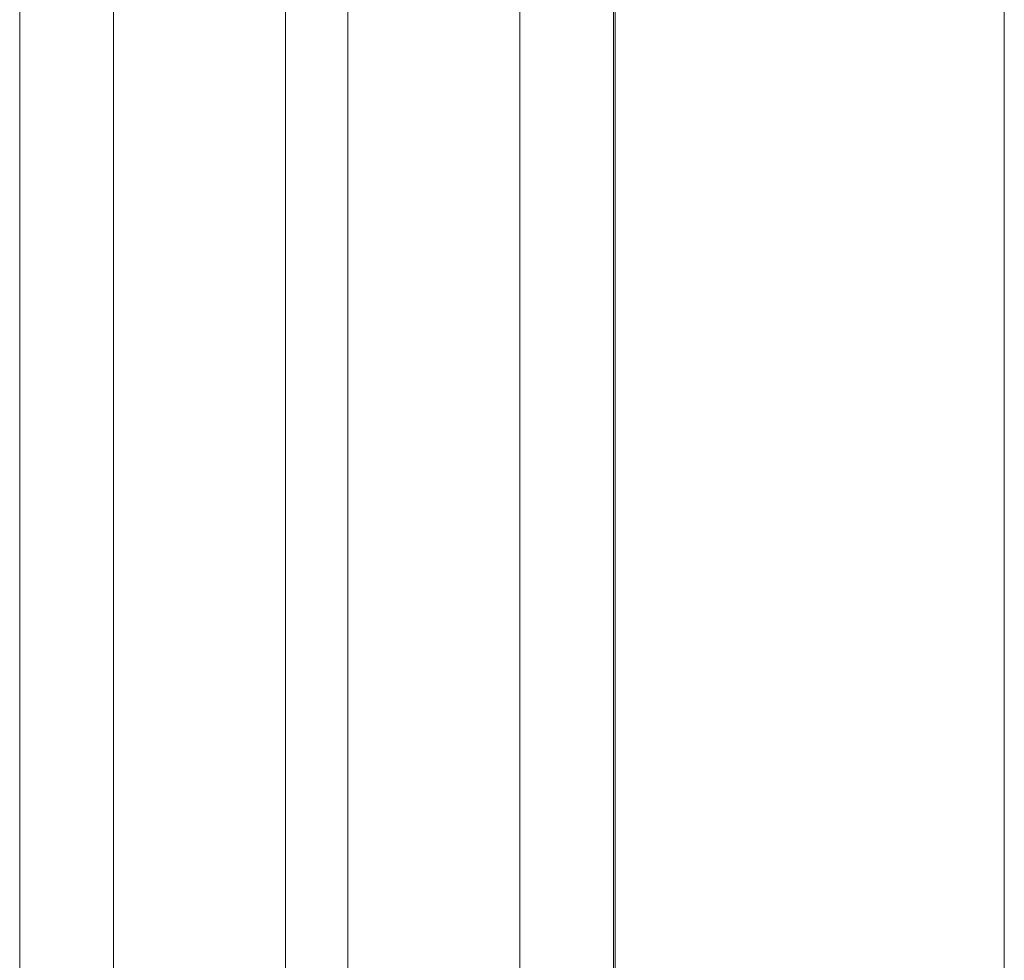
# Model space of a CAD drawing. Header units: centimetres. Extents: x -1737 to 3083, y -1 to 3760.
# Tile 14 of 36: x -561.67 to -555.37, y 1533.21 to 1539.23. Entities that reach past the tile are written whole.
import ezdxf

# ---------------------------------------------------------------- set-up
doc = ezdxf.new("R2010")
doc.units = ezdxf.units.CM
doc.layers.add('A-GLAZ-CURT', color=52, linetype='Continuous', lineweight=13)
doc.layers.add('A-GLAZ-CWMG', color=51, linetype='Continuous', lineweight=13)

msp = doc.modelspace()

# ---------------------------------------------------------------- linework, layer by layer
at = {"layer": 'A-GLAZ-CURT', "color": 251, "lineweight": 9}
for p, q in [((-561.6732, 1679.2252), (-561.6732, 1531.4256)), ((-561.0732, 1679.2252), (-561.0732, 1531.4256)), ((-559.9732, 1679.2252), (-559.9732, 1531.4256)), ((-559.5732, 1679.2252), (-559.5732, 1531.4256)), ((-558.4732, 1679.2252), (-558.4732, 1531.4256)), ((-557.8732, 1531.4256), (-557.8732, 1679.2252))]:
    msp.add_line(p, q, dxfattribs=at)
at = {"layer": 'A-GLAZ-CWMG', "color": 251, "lineweight": 9}
for p, q in [((-557.8632, 1532.8256), (-557.8632, 1677.8252)), ((-555.3732, 1532.8256), (-555.3732, 1677.8252))]:
    msp.add_line(p, q, dxfattribs=at)

doc.saveas('drawing.dxf')
